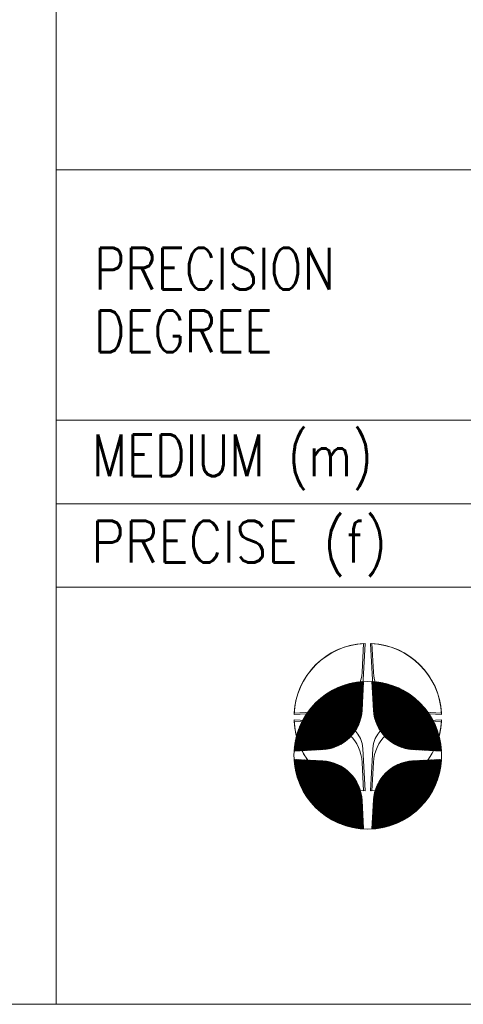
# Model space of a CAD drawing. Header units: millimetres. Extents: x 4 to 837, y 5 to 589.
# Tile 42 of 164: x 645 to 661, y 5 to 40. Entities that reach past the tile are written whole.
import ezdxf

# ---------------------------------------------------------------- set-up
doc = ezdxf.new("R2010")
doc.units = ezdxf.units.MM
doc.layers.add('256', color=7, linetype='Continuous', true_color=0xffffff)
doc.styles.add('blockfont', font='simplex.shx')

# ---------------------------------------------------------------- blocks, each defined once
blk = doc.blocks.new('HATCH19')
at = {"color": 5, "lineweight": 13}
for p, q in [((657.357539, 11.320064), (659.842144, 13.804669)), ((657.359053, 11.348953), (659.813255, 13.803155)), ((657.360567, 11.377842), (659.784365, 13.801641)), ((657.362081, 11.406732), (659.755476, 13.800126)), ((657.363595, 11.435621), (659.726587, 13.798612)), ((657.365109, 11.464511), (659.697697, 13.797098)), ((657.366623, 11.4934), (659.668808, 13.795584)), ((657.368137, 11.52229), (659.639918, 13.79407)), ((657.369601, 11.30475), (659.857458, 13.792607)), ((657.369651, 11.551179), (659.611029, 13.792556)), ((657.371165, 11.580069), (659.582139, 13.791042)), ((657.372679, 11.608958), (659.55325, 13.789528)), ((657.374194, 11.637847), (659.524361, 13.788014)), ((657.375708, 11.666737), (659.495471, 13.7865)), ((657.377222, 11.695626), (659.466582, 13.784986)), ((657.378736, 11.724516), (659.437692, 13.783472)), ((657.38025, 11.753405), (659.408803, 13.781958)), ((657.381764, 11.782295), (659.379913, 13.780444)), ((657.383278, 11.811184), (659.351024, 13.77893)), ((657.384792, 11.840074), (659.322135, 13.777416)), ((657.386306, 11.868963), (659.293245, 13.775902)), ((657.38782, 11.897852), (659.264356, 13.774388)), ((657.389334, 11.926742), (659.235466, 13.772874)), ((657.390848, 11.955631), (659.206577, 13.77136)), ((657.392362, 11.984521), (659.177687, 13.769846)), ((657.393876, 12.01341), (659.148798, 13.768332)), ((657.39539, 12.0423), (659.119908, 13.766818)), ((657.396904, 12.071189), (659.091019, 13.765304)), ((657.398418, 12.100079), (659.06213, 13.76379)), ((657.398944, 11.306718), (659.855491, 13.763264)), ((657.399932, 12.128968), (659.03324, 13.762276)), ((657.401446, 12.157857), (659.004351, 13.760762)), ((657.40296, 12.186747), (658.975461, 13.759248)), ((657.404474, 12.215636), (658.946572, 13.757734)), ((657.405988, 12.244526), (658.917682, 13.75622)), ((657.407502, 12.273415), (658.888793, 13.754706)), ((657.409016, 12.302305), (658.859904, 13.753192)), ((657.41053, 12.331194), (658.831014, 13.751678)), ((657.412325, 12.360364), (658.801844, 13.749883)), ((657.414748, 12.390163), (658.772045, 13.74746)), ((657.417847, 12.420637), (658.741571, 13.744362)), ((657.421673, 12.451838), (658.71037, 13.740536)), ((657.426287, 12.483828), (658.67838, 13.735921)), ((657.428644, 11.309042), (659.853167, 13.733565)), ((657.431762, 12.516679), (658.64553, 13.730446)), ((657.438181, 12.550473), (658.611735, 13.724027)), ((657.445645, 12.585313), (658.576896, 13.716563)), ((657.454276, 12.621319), (658.540889, 13.707932)), ((657.458714, 11.311737), (659.850472, 13.703494)), ((657.464225, 12.658643), (658.503565, 13.697983)), ((657.47568, 12.697474), (658.464735, 13.686528)), ((657.488884, 12.738053), (658.424155, 13.673324)), ((657.489171, 11.314818), (659.84739, 13.673037)), ((657.504159, 12.780703), (658.381505, 13.65805)), ((657.520031, 11.318303), (659.843905, 13.642177)), ((657.521946, 12.825866), (658.336342, 13.640262)), ((657.542881, 12.874177), (658.288031, 13.619327)), ((657.551313, 11.322209), (659.839999, 13.610896)), ((657.567944, 12.926615), (658.235594, 13.594264)), ((657.583035, 11.326556), (659.835652, 13.579173)), ((657.598787, 12.984833), (658.177375, 13.563422)), ((657.61522, 11.331366), (659.830843, 13.546988)), ((657.638663, 13.052085), (658.110124, 13.523545)), ((657.647892, 11.336662), (659.825547, 13.514317)), ((657.681075, 11.34247), (659.819739, 13.481133)), ((657.696171, 13.136968), (658.02524, 13.466037)), ((657.714799, 11.348818), (659.81339, 13.447409)), ((657.749096, 11.355739), (659.806469, 13.413113)), ((657.783999, 11.363268), (659.798941, 13.378209)), ((657.81955, 11.371442), (659.790766, 13.342659)), ((657.85579, 11.380308), (659.7819, 13.306418)), ((657.892772, 11.389914), (659.772295, 13.269437)), ((657.93055, 11.400316), (659.761892, 13.231659)), ((657.969189, 11.41158), (659.750628, 13.193019)), ((658.008764, 11.42378), (659.738428, 13.153444)), ((658.049363, 11.437003), (659.725205, 13.112846)), ((658.091086, 11.451351), (659.710858, 13.071123)), ((658.134055, 11.466944), (659.695264, 13.028154)), ((658.178415, 11.483929), (659.678279, 12.983793)), ((658.224346, 11.502485), (659.659724, 12.937862)), ((658.27207, 11.522833), (659.639376, 12.890139)), ((658.321868, 11.545256), (659.616953, 12.840341)), ((658.37411, 11.570122), (659.592086, 12.788098)), ((658.429294, 11.597931), (659.564277, 12.732914)), ((658.488121, 11.629382), (659.532826, 12.674088)), ((658.551633, 11.665519), (659.49669, 12.610576)), ((658.621508, 11.708019), (659.454189, 12.5407)), ((658.700793, 11.759928), (659.40228, 12.461415)), ((658.796286, 11.828046), (659.334163, 12.365922)), ((658.933104, 11.937489), (659.22472, 12.229104))]:
    blk.add_line(p, q, dxfattribs=at)
blk = doc.blocks.new('HATCH21')
at = {"color": 5, "lineweight": 13}
for p, q in [((657.358574, 16.571414), (657.392138, 16.604978)), ((657.359937, 16.545402), (657.417607, 16.603071)), ((657.3613, 16.519389), (657.442849, 16.600938)), ((657.362663, 16.493377), (657.46787, 16.598584)), ((657.364027, 16.467365), (657.492676, 16.596015)), ((657.36539, 16.441353), (657.517271, 16.593234)), ((657.366753, 16.415341), (657.541659, 16.590247)), ((657.368116, 16.389329), (657.565846, 16.587058)), ((657.36948, 16.363316), (657.589835, 16.583672)), ((657.370843, 16.337304), (657.61363, 16.580092)), ((657.372206, 16.311292), (657.637236, 16.576322)), ((657.373569, 16.28528), (657.660655, 16.572366)), ((657.374933, 16.259268), (657.683892, 16.568227)), ((657.376296, 16.233256), (657.70695, 16.56391)), ((657.377659, 16.207243), (657.729832, 16.559416)), ((657.379022, 16.181231), (657.752541, 16.55475)), ((657.380386, 16.155219), (657.77508, 16.549913)), ((657.381749, 16.129207), (657.797452, 16.54491)), ((657.383112, 16.103195), (657.819659, 16.539742)), ((657.384475, 16.077182), (657.841705, 16.534412)), ((657.385839, 16.05117), (657.863591, 16.528923)), ((657.387202, 16.025158), (657.885321, 16.523278)), ((657.388565, 15.999146), (657.906896, 16.517477)), ((657.389928, 15.973134), (657.928319, 16.511525)), ((657.391292, 15.947122), (657.949592, 16.505422)), ((657.392655, 15.921109), (657.970717, 16.499172)), ((657.394018, 15.895097), (657.991696, 16.492775)), ((657.395381, 15.869085), (658.01253, 16.486234)), ((657.396744, 15.843073), (658.033222, 16.479551)), ((657.398108, 15.817061), (658.053774, 16.472727)), ((657.399471, 15.791049), (658.074187, 16.465764)), ((657.400834, 15.765036), (658.094462, 16.458664)), ((657.402197, 15.739024), (658.114602, 16.451429)), ((657.403561, 15.713012), (658.134608, 16.44406)), ((657.404924, 15.687), (658.154482, 16.436558)), ((657.406287, 15.660988), (658.174224, 16.428925)), ((657.40765, 15.634975), (658.193837, 16.421162)), ((657.409014, 15.608963), (658.213321, 16.41327)), ((657.410377, 15.582951), (658.232678, 16.405252)), ((657.411893, 15.557092), (658.251909, 16.397108)), ((657.413819, 15.531642), (658.271015, 16.388839)), ((657.416141, 15.506589), (658.289998, 16.380446)), ((657.418843, 15.481915), (658.308859, 16.371931)), ((657.42191, 15.457607), (658.327598, 16.363295)), ((657.425328, 15.43365), (658.346217, 16.354538)), ((657.429086, 15.410032), (658.364716, 16.345662)), ((657.433171, 15.386742), (658.383097, 16.336668)), ((657.437573, 15.363769), (658.401361, 16.327556)), ((657.442282, 15.341102), (658.419508, 16.318328)), ((657.447289, 15.318733), (658.43754, 16.308984)), ((657.452584, 15.296654), (658.455457, 16.299526)), ((657.458161, 15.274855), (658.47326, 16.289953)), ((657.464012, 15.25333), (658.490949, 16.280267)), ((657.47013, 15.232073), (658.508526, 16.270469)), ((657.476508, 15.211075), (658.525992, 16.260559)), ((657.48314, 15.190332), (658.543346, 16.250538)), ((657.490022, 15.169838), (658.56059, 16.240407)), ((657.497146, 15.149588), (658.577724, 16.230166)), ((657.50451, 15.129575), (658.59475, 16.219815)), ((657.512107, 15.109797), (658.611666, 16.209357)), ((657.519933, 15.090248), (658.628475, 16.19879)), ((657.527985, 15.070925), (658.645177, 16.188116)), ((657.536259, 15.051823), (658.661771, 16.177335)), ((657.54475, 15.032939), (658.67826, 16.166448)), ((657.553456, 15.014269), (658.694642, 16.155455)), ((657.562373, 14.995811), (658.710919, 16.144357)), ((657.571499, 14.977561), (658.727091, 16.133153)), ((657.58083, 14.959517), (658.743158, 16.121845)), ((657.590364, 14.941676), (658.759122, 16.110433)), ((657.600098, 14.924034), (658.774982, 16.098918)), ((657.610031, 14.906591), (658.790738, 16.087299)), ((657.620159, 14.889344), (658.806391, 16.075576)), ((657.630481, 14.872291), (658.821942, 16.063751)), ((657.640995, 14.85543), (658.83739, 16.051824)), ((657.6517, 14.838759), (658.852736, 16.039795)), ((657.662593, 14.822276), (658.86798, 16.027664)), ((657.673673, 14.805981), (658.883123, 16.015431)), ((657.684938, 14.789871), (658.898164, 16.003097)), ((657.696388, 14.773946), (658.913104, 15.990661)), ((657.708022, 14.758203), (658.927943, 15.978125)), ((657.719837, 14.742643), (658.942682, 15.965488)), ((657.731833, 14.727265), (658.95732, 15.952751)), ((657.74401, 14.712066), (658.971857, 15.939913)), ((657.756367, 14.697047), (658.986294, 15.926975)), ((657.768902, 14.682207), (659.000632, 15.913936)), ((657.781615, 14.667545), (659.014869, 15.900798)), ((657.794506, 14.65306), (659.029006, 15.88756)), ((657.807575, 14.638753), (659.043043, 15.874221)), ((657.82082, 14.624623), (659.05698, 15.860783)), ((657.834243, 14.61067), (659.070818, 15.847245)), ((657.847842, 14.596894), (659.084556, 15.833608)), ((657.861618, 14.583294), (659.098194, 15.81987)), ((657.87557, 14.569871), (659.111732, 15.806033)), ((657.889699, 14.556625), (659.12517, 15.792096)), ((657.904005, 14.543556), (659.138509, 15.778059)), ((657.918489, 14.530664), (659.151748, 15.763923)), ((657.93315, 14.51795), (659.164886, 15.749686)), ((657.94799, 14.505414), (659.177925, 15.735349)), ((657.963008, 14.493057), (659.190864, 15.720912)), ((657.978206, 14.48088), (659.203702, 15.706375)), ((657.993585, 14.468883), (659.21644, 15.691738)), ((658.009144, 14.457067), (659.229077, 15.677)), ((658.024886, 14.445433), (659.241613, 15.662161)), ((658.04081, 14.433982), (659.254049, 15.647221)), ((658.056919, 14.422716), (659.266384, 15.63218)), ((658.073214, 14.411635), (659.278617, 15.617038)), ((658.089696, 14.400741), (659.290748, 15.601794)), ((658.106366, 14.390036), (659.302778, 15.586448)), ((658.123227, 14.379522), (659.314706, 15.571)), ((658.140279, 14.369199), (659.326531, 15.55545)), ((658.157526, 14.35907), (659.338254, 15.539797)), ((658.174968, 14.349137), (659.349873, 15.524042)), ((658.192609, 14.339401), (659.361389, 15.508182)), ((658.210449, 14.329867), (659.372802, 15.492219)), ((658.228493, 14.320535), (659.38411, 15.476152)), ((658.246742, 14.311409), (659.395314, 15.45998)), ((658.265199, 14.302491), (659.406413, 15.443704)), ((658.283868, 14.293784), (659.417406, 15.427322)), ((658.302751, 14.285292), (659.428293, 15.410834)), ((658.321852, 14.277017), (659.439075, 15.39424)), ((658.341175, 14.268965), (659.449749, 15.377539)), ((658.360723, 14.261137), (659.460316, 15.36073)), ((658.3805, 14.253539), (659.470775, 15.343814)), ((658.400512, 14.246175), (659.481126, 15.326789)), ((658.420762, 14.239049), (659.491367, 15.309655)), ((658.441255, 14.232167), (659.501499, 15.292412)), ((658.461997, 14.225534), (659.51152, 15.275058)), ((658.482993, 14.219155), (659.521431, 15.257593)), ((658.50425, 14.213036), (659.53123, 15.240016)), ((658.525774, 14.207185), (659.540916, 15.222327)), ((658.547571, 14.201607), (659.550489, 15.204524)), ((658.56965, 14.19631), (659.559948, 15.186608)), ((658.592018, 14.191302), (659.569292, 15.168577)), ((658.614683, 14.186592), (659.578521, 15.15043)), ((658.637655, 14.182189), (659.587633, 15.132166)), ((658.660944, 14.178103), (659.596627, 15.113786)), ((658.684561, 14.174344), (659.605504, 15.095287)), ((658.708516, 14.170924), (659.614261, 15.076668)), ((658.732823, 14.167855), (659.622898, 15.05793)), ((658.757496, 14.165152), (659.631413, 15.03907)), ((658.782548, 14.162829), (659.639806, 15.020087)), ((658.807996, 14.160902), (659.648076, 15.000981)), ((658.833854, 14.159384), (659.65622, 14.981751)), ((658.859866, 14.158021), (659.664239, 14.962394)), ((658.885878, 14.156658), (659.672131, 14.94291)), ((658.91189, 14.155294), (659.679894, 14.923298)), ((658.937903, 14.153931), (659.687528, 14.903556)), ((658.963915, 14.152568), (659.69503, 14.883683)), ((658.989927, 14.151205), (659.7024, 14.863678)), ((659.015939, 14.149841), (659.709636, 14.843538)), ((659.041951, 14.148478), (659.716736, 14.823263)), ((659.067963, 14.147115), (659.723699, 14.802851)), ((659.093976, 14.145752), (659.730524, 14.7823)), ((659.119988, 14.144388), (659.737207, 14.761608)), ((659.146, 14.143025), (659.743749, 14.740774)), ((659.172012, 14.141662), (659.750146, 14.719796)), ((659.198024, 14.140299), (659.756397, 14.698672)), ((659.224036, 14.138935), (659.762501, 14.6774)), ((659.250049, 14.137572), (659.768454, 14.655977)), ((659.276061, 14.136209), (659.774254, 14.634403)), ((659.302073, 14.134846), (659.779901, 14.612673)), ((659.328085, 14.133482), (659.78539, 14.590787)), ((659.354097, 14.132119), (659.79072, 14.568742)), ((659.380109, 14.130756), (659.795889, 14.546535)), ((659.406122, 14.129393), (659.800893, 14.524164)), ((659.432134, 14.128029), (659.80573, 14.501626)), ((659.458146, 14.126666), (659.810397, 14.478917)), ((659.484158, 14.125303), (659.814891, 14.456036)), ((659.51017, 14.12394), (659.81921, 14.432979)), ((659.536182, 14.122576), (659.823349, 14.409743)), ((659.562195, 14.121213), (659.827305, 14.386324)), ((659.588207, 14.11985), (659.831076, 14.362719)), ((659.614219, 14.118487), (659.834657, 14.338924)), ((659.640231, 14.117123), (659.838044, 14.314936)), ((659.666243, 14.11576), (659.841233, 14.29075)), ((659.692255, 14.114397), (659.844221, 14.266362)), ((659.718268, 14.113034), (659.847003, 14.241769)), ((659.74428, 14.11167), (659.849573, 14.216964)), ((659.770292, 14.110307), (659.851928, 14.191943)), ((659.796304, 14.108944), (659.854062, 14.166701)), ((659.822316, 14.107581), (659.855969, 14.141234))]:
    blk.add_line(p, q, dxfattribs=at)
blk = doc.blocks.new('HATCH23')
at = {"color": 5, "lineweight": 13}
for p, q in [((654.555755, 14.11871), (657.043497, 16.606453)), ((654.557723, 14.148055), (657.014153, 16.604484)), ((654.560049, 14.177755), (656.984452, 16.602159)), ((654.562745, 14.207827), (656.95438, 16.599463)), ((654.565828, 14.238286), (656.923922, 16.59638)), ((654.569314, 14.269147), (656.89306, 16.592893)), ((654.570955, 14.106536), (657.055672, 16.591253)), ((654.573222, 14.30043), (656.861777, 16.588986)), ((654.577571, 14.332154), (656.830053, 16.584637)), ((654.582382, 14.364341), (656.797866, 16.579826)), ((654.58768, 14.397015), (656.765193, 16.574528)), ((654.59349, 14.4302), (656.732008, 16.568718)), ((654.599841, 14.463926), (656.698282, 16.562367)), ((654.599845, 14.10805), (657.054158, 16.562363)), ((654.606764, 14.498225), (656.663983, 16.555444)), ((654.614294, 14.533131), (656.629077, 16.547913)), ((654.622471, 14.568683), (656.593524, 16.539736)), ((654.628734, 14.109564), (657.052644, 16.533474)), ((654.63134, 14.604927), (656.557281, 16.530868)), ((654.640948, 14.641911), (656.520297, 16.52126)), ((654.651354, 14.679692), (656.482516, 16.510854)), ((654.657624, 14.111078), (657.05113, 16.504584)), ((654.662621, 14.718335), (656.443873, 16.499587)), ((654.674825, 14.757914), (656.404294, 16.487383)), ((654.686513, 14.112592), (657.049616, 16.475695)), ((654.688051, 14.798516), (656.363692, 16.474156)), ((654.702403, 14.840243), (656.321965, 16.459804)), ((654.715403, 14.114106), (657.048102, 16.446805)), ((654.718002, 14.883217), (656.278991, 16.444206)), ((654.734992, 14.927583), (656.234625, 16.427215)), ((654.744292, 14.11562), (657.046588, 16.417916)), ((654.753554, 14.97352), (656.188688, 16.408654)), ((654.773182, 14.117134), (657.045074, 16.389027)), ((654.773909, 15.02125), (656.140957, 16.388299)), ((654.79634, 15.071057), (656.091151, 16.365868)), ((654.802071, 14.118648), (657.04356, 16.360137)), ((654.821217, 15.123309), (656.038899, 16.340991)), ((654.830961, 14.120162), (657.042046, 16.331248)), ((654.849037, 15.178505), (655.983703, 16.31317)), ((654.85985, 14.121676), (657.040532, 16.302358)), ((654.880504, 15.237347), (655.924861, 16.281704)), ((654.888739, 14.12319), (657.039018, 16.273469)), ((654.91666, 15.300878), (655.861329, 16.245548)), ((654.917629, 14.124704), (657.037504, 16.244579)), ((654.946518, 14.126218), (657.03599, 16.21569)), ((654.959188, 15.370782), (655.791426, 16.20302)), ((654.975408, 14.127732), (657.034476, 16.186801)), ((655.004297, 14.129246), (657.032962, 16.157911)), ((655.011141, 15.45011), (655.712098, 16.151067)), ((655.033187, 14.130761), (657.031448, 16.129022)), ((655.062076, 14.132275), (657.029934, 16.100132)), ((655.079341, 15.545686), (655.616521, 16.082866)), ((655.090966, 14.133789), (657.02842, 16.071243)), ((655.119855, 14.135303), (657.026906, 16.042353)), ((655.148745, 14.136817), (657.025392, 16.013464)), ((655.177634, 14.138331), (657.023878, 15.984574)), ((655.189084, 15.682804), (655.479403, 15.973124)), ((655.206524, 14.139845), (657.022364, 15.955685)), ((655.235413, 14.141359), (657.02085, 15.926796)), ((655.264302, 14.142873), (657.019336, 15.897906)), ((655.293192, 14.144387), (657.017822, 15.869017)), ((655.322081, 14.145901), (657.016308, 15.840127)), ((655.350971, 14.147415), (657.014794, 15.811238)), ((655.37986, 14.148929), (657.01328, 15.782348)), ((655.40875, 14.150443), (657.011766, 15.753459)), ((655.437639, 14.151957), (657.010252, 15.724569)), ((655.466529, 14.153471), (657.008738, 15.69568)), ((655.495418, 14.154985), (657.007224, 15.666791)), ((655.524308, 14.156499), (657.00571, 15.637901)), ((655.553197, 14.158013), (657.004196, 15.609012)), ((655.582087, 14.159527), (657.002682, 15.580122)), ((655.611255, 14.16132), (657.000889, 15.550954)), ((655.641051, 14.163741), (656.998468, 15.521158)), ((655.671522, 14.166837), (656.995372, 15.490686)), ((655.702721, 14.17066), (656.991549, 15.459488)), ((655.734708, 14.175272), (656.986937, 15.427501)), ((655.767555, 14.180743), (656.981466, 15.394654)), ((655.801346, 14.187159), (656.97505, 15.360863)), ((655.836181, 14.194619), (656.96759, 15.326027)), ((655.872184, 14.203245), (656.958963, 15.290025)), ((655.909502, 14.213189), (656.94902, 15.252706)), ((655.948327, 14.224638), (656.937571, 15.213882)), ((655.988899, 14.237835), (656.924374, 15.173309)), ((656.031541, 14.253102), (656.909107, 15.130667)), ((656.076694, 14.270878), (656.89133, 15.085515)), ((656.124992, 14.291801), (656.870408, 15.037217)), ((656.177412, 14.316846), (656.845363, 14.984797)), ((656.235605, 14.347663), (656.814545, 14.926604)), ((656.302814, 14.387497), (656.774712, 14.859395)), ((656.387599, 14.444906), (656.717302, 14.77461))]:
    blk.add_line(p, q, dxfattribs=at)
blk = doc.blocks.new('HATCH25')
at = {"color": 5, "lineweight": 13}
for p, q in [((654.55723, 13.770071), (654.590794, 13.803635)), ((654.559137, 13.744602), (654.616806, 13.802271)), ((654.56127, 13.71936), (654.642818, 13.800908)), ((654.563624, 13.694338), (654.66883, 13.799545)), ((654.566194, 13.669533), (654.694843, 13.798182)), ((654.568974, 13.644938), (654.720855, 13.796818)), ((654.571961, 13.620549), (654.746867, 13.795455)), ((654.57515, 13.596363), (654.772879, 13.794092)), ((654.578537, 13.572374), (654.798891, 13.792729)), ((654.582117, 13.548579), (654.824904, 13.791366)), ((654.585886, 13.524973), (654.850916, 13.790002)), ((654.589842, 13.501553), (654.876928, 13.788639)), ((654.593981, 13.478316), (654.90294, 13.787276)), ((654.598298, 13.455259), (654.928952, 13.785913)), ((654.602792, 13.432377), (654.954965, 13.784549)), ((654.607459, 13.409668), (654.980977, 13.783186)), ((654.612295, 13.387129), (655.006989, 13.781823)), ((654.617299, 13.364757), (655.033001, 13.78046)), ((654.622466, 13.342549), (655.059013, 13.779096)), ((654.627796, 13.320504), (655.085026, 13.777733)), ((654.633285, 13.298617), (655.111038, 13.77637)), ((654.638931, 13.276887), (655.13705, 13.775007)), ((654.644731, 13.255312), (655.163062, 13.773643)), ((654.650683, 13.233889), (655.189074, 13.77228)), ((654.656786, 13.212617), (655.215086, 13.770917)), ((654.663037, 13.191492), (655.241099, 13.769554)), ((654.669433, 13.170513), (655.267111, 13.768191)), ((654.675974, 13.149679), (655.293123, 13.766827)), ((654.682658, 13.128986), (655.319135, 13.765464)), ((654.689481, 13.108435), (655.345147, 13.764101)), ((654.696444, 13.088022), (655.37116, 13.762738)), ((654.703544, 13.067746), (655.397172, 13.761374)), ((654.710779, 13.047606), (655.423184, 13.760011)), ((654.718148, 13.0276), (655.449196, 13.758648)), ((654.72565, 13.007727), (655.475208, 13.757285)), ((654.733284, 12.987984), (655.501221, 13.755921)), ((654.741046, 12.968372), (655.527233, 13.754558)), ((654.748938, 12.948888), (655.553245, 13.753195)), ((654.756956, 12.929531), (655.579257, 13.751832)), ((654.7651, 12.9103), (655.605116, 13.750315)), ((654.773369, 12.891193), (655.630566, 13.74839)), ((654.781762, 12.87221), (655.65562, 13.746068)), ((654.790277, 12.85335), (655.680293, 13.743366)), ((654.798913, 12.834611), (655.704602, 13.740299)), ((654.80767, 12.815992), (655.728558, 13.73688)), ((654.816546, 12.797492), (655.752176, 13.733123)), ((654.82554, 12.779111), (655.775466, 13.729037)), ((654.834652, 12.760848), (655.79844, 13.724635)), ((654.84388, 12.7427), (655.821106, 13.719927)), ((654.853224, 12.724669), (655.843475, 13.71492)), ((654.862682, 12.706752), (655.865555, 13.709624)), ((654.872255, 12.688949), (655.887353, 13.704047)), ((654.881941, 12.671259), (655.908878, 13.698197)), ((654.891739, 12.653682), (655.930136, 13.692079)), ((654.901649, 12.636217), (655.951133, 13.685701)), ((654.91167, 12.618862), (655.971876, 13.679068)), ((654.921801, 12.601618), (655.99237, 13.672187)), ((654.932042, 12.584484), (656.012621, 13.665062)), ((654.942393, 12.567459), (656.032633, 13.657699)), ((654.952851, 12.550542), (656.052411, 13.650102)), ((654.963418, 12.533733), (656.07196, 13.642275)), ((654.974092, 12.517032), (656.091283, 13.634223)), ((654.984873, 12.500437), (656.110385, 13.62595)), ((654.99576, 12.483949), (656.129269, 13.617458)), ((655.006753, 12.467567), (656.147939, 13.608753)), ((655.017851, 12.45129), (656.166397, 13.599835)), ((655.029055, 12.435118), (656.184647, 13.59071)), ((655.040363, 12.41905), (656.202691, 13.581379)), ((655.051775, 12.403087), (656.220533, 13.571845)), ((655.06329, 12.387227), (656.238174, 13.56211)), ((655.07491, 12.371471), (656.255617, 13.552178)), ((655.086632, 12.355817), (656.272864, 13.54205)), ((655.098457, 12.340267), (656.289917, 13.531727)), ((655.110384, 12.324819), (656.306779, 13.521213)), ((655.122413, 12.309473), (656.32345, 13.510509)), ((655.134545, 12.294229), (656.339932, 13.499616)), ((655.146777, 12.279086), (656.356228, 13.488536)), ((655.159112, 12.264045), (656.372337, 13.47727)), ((655.171547, 12.249104), (656.388263, 13.46582)), ((655.184083, 12.234265), (656.404005, 13.454187)), ((655.19672, 12.219527), (656.419565, 13.442372)), ((655.209457, 12.204889), (656.434944, 13.430375)), ((655.222295, 12.190351), (656.450142, 13.418198)), ((655.235233, 12.175914), (656.465162, 13.405842)), ((655.248272, 12.161577), (656.480002, 13.393307)), ((655.26141, 12.14734), (656.494664, 13.380594)), ((655.274649, 12.133203), (656.509148, 13.367702)), ((655.287987, 12.119166), (656.523455, 13.354634)), ((655.301425, 12.105228), (656.537585, 13.341388)), ((655.314963, 12.091391), (656.551538, 13.327966)), ((655.3286, 12.077653), (656.565314, 13.314367)), ((655.342338, 12.064015), (656.578914, 13.300591)), ((655.356175, 12.050477), (656.592337, 13.286639)), ((655.370112, 12.037038), (656.605583, 13.27251)), ((655.384149, 12.0237), (656.618652, 13.258203)), ((655.398285, 12.010461), (656.631544, 13.24372)), ((655.412522, 11.997322), (656.644258, 13.229058)), ((655.426859, 11.984284), (656.656794, 13.214219)), ((655.441296, 11.971345), (656.669151, 13.1992)), ((655.455833, 11.958507), (656.681328, 13.184002)), ((655.47047, 11.945769), (656.693326, 13.168624)), ((655.485209, 11.933132), (656.705142, 13.153065)), ((655.500047, 11.920595), (656.716776, 13.137323)), ((655.514987, 11.908159), (656.728226, 13.121398)), ((655.530028, 11.895825), (656.739493, 13.105289)), ((655.54517, 11.883592), (656.750573, 13.088995)), ((655.560414, 11.87146), (656.761467, 13.072513)), ((655.57576, 11.85943), (656.772172, 13.055842)), ((655.591208, 11.847503), (656.782687, 13.038982)), ((655.606758, 11.835677), (656.79301, 13.021929)), ((655.622411, 11.823955), (656.803139, 13.004683)), ((655.638167, 11.812335), (656.813072, 12.98724)), ((655.654026, 11.800819), (656.822807, 12.9696)), ((655.669989, 11.789407), (656.832342, 12.951759)), ((655.686056, 11.778099), (656.841673, 12.933716)), ((655.702228, 11.766895), (656.8508, 12.915467)), ((655.718504, 11.755796), (656.859718, 12.897009)), ((655.734886, 11.744803), (656.868424, 12.878341)), ((655.751374, 11.733915), (656.876917, 12.859457)), ((655.767968, 11.723134), (656.885191, 12.840356)), ((655.78467, 11.712459), (656.893244, 12.821034)), ((655.801478, 11.701892), (656.901071, 12.801486)), ((655.818394, 11.691433), (656.908669, 12.781708)), ((655.835419, 11.681083), (656.916033, 12.761697)), ((655.852553, 11.670841), (656.923159, 12.741447)), ((655.869797, 11.660709), (656.930041, 12.720954)), ((655.887151, 11.650688), (656.936674, 12.700212)), ((655.904616, 11.640778), (656.943053, 12.679215)), ((655.922192, 11.630979), (656.949172, 12.657959)), ((655.939882, 11.621293), (656.955024, 12.636435)), ((655.957684, 11.61172), (656.960602, 12.614637)), ((655.9756, 11.602261), (656.965899, 12.592559)), ((655.993632, 11.592916), (656.970906, 12.570191)), ((656.011778, 11.583688), (656.975616, 12.547525)), ((656.030042, 11.574576), (656.980019, 12.524553)), ((656.048422, 11.565581), (656.984106, 12.501264)), ((656.066922, 11.556705), (656.987865, 12.477648)), ((656.08554, 11.547948), (656.991284, 12.453692)), ((656.104279, 11.539311), (656.994353, 12.429385)), ((656.123139, 11.530795), (656.997056, 12.404713)), ((656.142121, 11.522402), (656.999379, 12.379661)), ((656.161227, 11.514133), (657.001306, 12.354212)), ((656.180458, 11.505988), (657.002824, 12.328355)), ((656.199814, 11.497969), (657.004187, 12.302342)), ((656.219298, 11.490078), (657.005551, 12.27633)), ((656.23891, 11.482314), (657.006914, 12.250318)), ((656.258652, 11.474681), (657.008277, 12.224306)), ((656.278525, 11.467178), (657.00964, 12.198294)), ((656.29853, 11.459808), (657.011004, 12.172282)), ((656.31867, 11.452573), (657.012367, 12.146269)), ((656.338945, 11.445472), (657.01373, 12.120257)), ((656.359357, 11.438509), (657.015093, 12.094245)), ((656.379909, 11.431685), (657.016457, 12.068233)), ((656.4006, 11.425001), (657.01782, 12.042221)), ((656.421434, 11.41846), (657.019183, 12.016209)), ((656.442412, 11.412062), (657.020546, 11.990196)), ((656.463537, 11.405811), (657.02191, 11.964184)), ((656.484809, 11.399708), (657.023273, 11.938172)), ((656.506231, 11.393755), (657.024636, 11.91216)), ((656.527806, 11.387954), (657.025999, 11.886148)), ((656.549535, 11.382308), (657.027363, 11.860135)), ((656.571421, 11.376818), (657.028726, 11.834123)), ((656.593466, 11.371488), (657.030089, 11.808111)), ((656.615673, 11.36632), (657.031452, 11.782099)), ((656.638044, 11.361316), (657.032815, 11.756087)), ((656.660583, 11.356479), (657.034179, 11.730075)), ((656.683291, 11.351811), (657.035542, 11.704062)), ((656.706172, 11.347317), (657.036905, 11.67805)), ((656.729229, 11.342999), (657.038268, 11.652038)), ((656.752466, 11.33886), (657.039632, 11.626026)), ((656.775885, 11.334903), (657.040995, 11.600014)), ((656.799489, 11.331133), (657.042358, 11.574001)), ((656.823284, 11.327552), (657.043721, 11.547989)), ((656.847272, 11.324165), (657.045085, 11.521977)), ((656.871458, 11.320975), (657.046448, 11.495965)), ((656.895846, 11.317988), (657.047811, 11.469953)), ((656.92044, 11.315206), (657.049174, 11.443941)), ((656.945245, 11.312636), (657.050538, 11.417928)), ((656.970265, 11.310281), (657.051901, 11.391916)), ((656.995507, 11.308147), (657.053264, 11.365904)), ((657.020975, 11.306239), (657.054627, 11.339892))]:
    blk.add_line(p, q, dxfattribs=at)

msp = doc.modelspace()

# ---------------------------------------------------------------- linework, layer by layer
at = {"layer": '256', "color": 3, "linetype": 'Continuous', "lineweight": 18}
for p, q in [((646, 70.794), (646, 5)), ((646, 20), (661, 20)), ((15, 5), (836, 5))]:
    msp.add_line(p, q, dxfattribs=at)
at = {"layer": '256', "color": 4, "linetype": 'Continuous', "lineweight": 18}
for p, q in [((646, 35), (836, 35)), ((646, 26), (661, 26)), ((646, 23), (661, 23))]:
    msp.add_line(p, q, dxfattribs=at)
at = {"layer": '256', "color": 6, "linetype": 'Continuous', "lineweight": 18}
for p, q in [((657.003, 16.947), (657.057, 17.975)), ((657.027, 16.45), (657.107, 17.975)), ((657.027, 16.45), (657.107, 17.975)), ((657.307, 17.975), (657.387, 16.45)), ((657.307, 17.975), (657.387, 16.45)), ((657.357, 17.975), (657.411, 16.947)), ((654.555, 15.473), (655.583, 15.527)), ((654.555, 15.423), (656.08, 15.503)), ((654.555, 15.423), (656.08, 15.503)), ((658.333, 15.503), (659.859, 15.423)), ((658.333, 15.503), (659.859, 15.423)), ((658.83, 15.527), (659.858, 15.473)), ((656.08, 15.143), (654.555, 15.223)), ((656.08, 15.143), (654.555, 15.223)), ((655.583, 15.119), (654.555, 15.173)), ((659.859, 15.223), (658.333, 15.143)), ((659.859, 15.223), (658.333, 15.143)), ((659.858, 15.173), (658.83, 15.119)), ((657.107, 12.671), (657.027, 14.197)), ((657.107, 12.671), (657.027, 14.197)), ((657.387, 14.197), (657.307, 12.671)), ((657.387, 14.197), (657.307, 12.671)), ((657.057, 12.672), (657.003, 13.7)), ((657.411, 13.7), (657.357, 12.672))]:
    msp.add_line(p, q, dxfattribs=at)
at = {"layer": '256', "color": 5, "linetype": 'Continuous', "lineweight": 18}
for p, q in [((657.003, 15.579), (657.057, 16.612)), ((657.003, 15.579), (657.057, 16.607)), ((657.411, 15.579), (657.356, 16.612)), ((657.357, 16.607), (657.411, 15.579)), ((655.583, 14.16), (654.55, 14.105)), ((654.555, 14.106), (655.583, 14.16)), ((658.83, 14.16), (659.858, 14.106)), ((658.83, 14.16), (659.863, 14.105)), ((655.583, 13.752), (654.55, 13.806)), ((655.583, 13.752), (654.555, 13.806)), ((659.858, 13.806), (658.83, 13.752)), ((658.83, 13.752), (659.863, 13.806)), ((657.057, 11.304), (657.003, 12.332)), ((657.003, 12.332), (657.057, 11.299)), ((657.411, 12.332), (657.356, 11.299)), ((657.411, 12.332), (657.357, 11.304))]:
    msp.add_line(p, q, dxfattribs=at)
msp.add_circle((657.207, 13.956), 2.656, dxfattribs=at)
at = {"layer": '256', "color": 6, "linetype": 'Continuous', "lineweight": 18}
for centre, radius, start, end in [((657.207, 15.323), 2.656, 93.2398, 176.7603), ((657.207, 15.323), 2.654, 92.1594, 177.8406), ((657.207, 15.323), 2.654, 92.1594, 177.8406), ((657.207, 15.323), 2.654, 2.1594, 87.8406), ((657.207, 15.323), 2.654, 2.1594, 87.8406), ((657.207, 15.323), 2.656, 3.2398, 86.7602), ((655.505, 17.025), 1.5, 273, 357), ((658.909, 17.025), 1.5, 183, 267), ((656.028, 16.502), 1, 273, 357), ((656.028, 16.502), 1, 273, 357), ((658.385, 16.502), 1, 183, 267), ((658.385, 16.502), 1, 183, 267), ((657.207, 15.323), 2.654, 182.1594, 267.8406), ((657.207, 15.323), 2.654, 182.1594, 267.8406), ((657.207, 15.323), 2.656, 183.2397, 266.7602), ((655.505, 13.621), 1.5, 3, 87), ((656.028, 14.145), 1, 3, 87), ((656.028, 14.145), 1, 3, 87), ((657.207, 15.323), 2.654, 272.1594, 357.8406), ((657.207, 15.323), 2.654, 272.1594, 357.8406), ((657.207, 15.323), 2.656, 273.2398, 356.7602), ((658.385, 14.145), 1, 93, 177), ((658.385, 14.145), 1, 93, 177), ((658.909, 13.621), 1.5, 93, 177)]:
    msp.add_arc(centre, radius, start, end, dxfattribs=at)
at = {"layer": '256', "color": 5, "linetype": 'Continuous', "lineweight": 18}
for centre, radius, start, end in [((657.207, 13.956), 2.656, 93.2398, 176.7603), ((657.207, 13.956), 2.656, 3.2398, 86.7602), ((655.505, 15.658), 1.5, 273, 357), ((655.505, 15.658), 1.5, 273, 357), ((658.909, 15.658), 1.5, 183, 267), ((658.909, 15.658), 1.5, 183, 267), ((657.207, 13.956), 2.656, 183.2397, 266.7602), ((655.505, 12.254), 1.5, 3, 87), ((655.505, 12.254), 1.5, 3, 87), ((657.207, 13.956), 2.656, 273.2398, 356.7602), ((658.909, 12.254), 1.5, 93, 177), ((658.909, 12.254), 1.5, 93, 177)]:
    msp.add_arc(centre, radius, start, end, dxfattribs=at)

# ---------------------------------------------------------------- block references
at = {"layer": '256', "color": 5, "linetype": 'Continuous', "lineweight": 13}
for name in ['HATCH23', 'HATCH21', 'HATCH25', 'HATCH19']:
    msp.add_blockref(name, (0, 0), dxfattribs=at)

# ---------------------------------------------------------------- texts
at = {"layer": '256', "color": 4, "linetype": 'Continuous', "lineweight": 13, "char_height": 1.5, "attachment_point": 7, "line_spacing_factor": 0.903614, "style": 'blockfont'}
for s, insert in [('\\W0.8331;PRECISION', (647.359, 30.698)), ('\\W0.8318;DEGREE', (647.359, 28.448)), ('\\W0.8186;MEDIUM (m)', (647.283, 23.485)), ('\\W0.8955;PRECISE (f)', (647.257, 20.385))]:
    msp.add_mtext(s, dxfattribs=dict(at, insert=insert))

doc.saveas('drawing.dxf')
